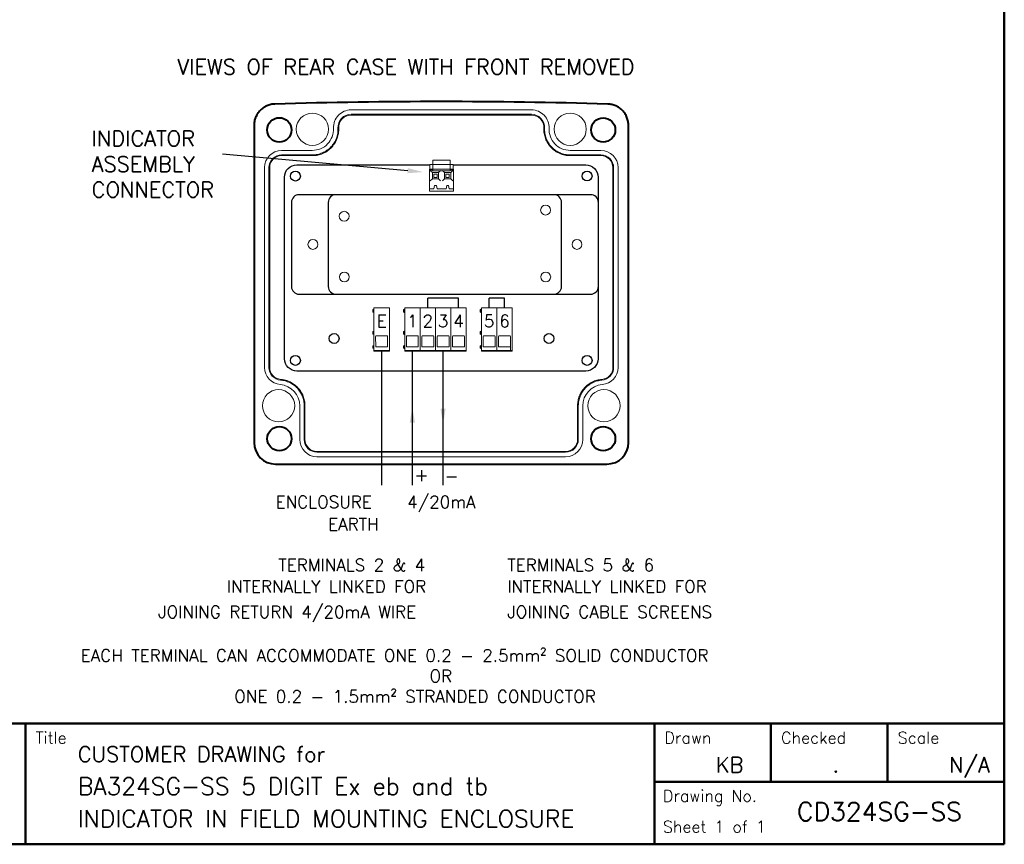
# Model space of a CAD drawing. Extents: x 0 to 391, y 0 to 275.
# Tile 13 of 14: x 224 to 385, y 6 to 141. Entities that reach past the tile are written whole.
import ezdxf

# ---------------------------------------------------------------- set-up
doc = ezdxf.new("R2010")
doc.units = 0
doc.header["$LTSCALE"] = 0.5
doc.header["$MEASUREMENT"] = 0
doc.layers.get('Defpoints').update_dxf_attribs({"color": 104, "lineweight": 0})
doc.layers.add('FORMAT', color=7, linetype='Continuous')
doc.layers.add('TEXT', color=5, linetype='Continuous')
doc.layers.add('OBJECT', color=1, linetype='Continuous', lineweight=50)
doc.styles.add('ROMANS', font='romans', dxfattribs={"height": 2.5})

# ---------------------------------------------------------------- blocks, each defined once
blk = doc.blocks.new('FORMAT A3 FIXED')
at = {"layer": 'FORMAT', "color": 1, "lineweight": 50}
for p, q in [((384.72, 6.5), (384.72, 268.44)), ((6.5, 26.16), (384.72, 26.16)), ((225.29, 26.16), (225.29, 6.5)), ((327.72, 26.16), (327.72, 6.5)), ((346.72, 26.16), (346.72, 16.66)), ((365.72, 26.16), (365.72, 16.66)), ((384.72, 16.66), (327.72, 16.66)), ((384.72, 6.5), (6.5, 6.5))]:
    blk.add_line(p, q, dxfattribs=at)
at = {"layer": 'OBJECT', "color": 1}
blk.add_line((279.15, 6.5), (25.5, 6.5), dxfattribs=at)
at = {"layer": 'FORMAT', "color": 7, "linetype": 'Continuous', "style": 'ROMANS'}
for s, p in [('Title', (226.93, 22.89)), ('Drawn', (329.36, 22.89)), ('Checked', (348.36, 22.89)), ('Scale', (367.36, 22.89)), ('Drawing No.', (329.13, 13.42))]:
    blk.add_text(s, height=1.9, dxfattribs=at).set_placement(p)

msp = doc.modelspace()

# ---------------------------------------------------------------- linework, layer by layer
at = {"linetype": 'Continuous', "lineweight": 0}
for p, q in [((307.71, 126.04), (278.32, 126.04)), ((278.32, 125.32), (307.71, 125.32)), ((307.71, 125.19), (278.32, 125.19)), ((272.01, 119.44), (267.02, 119.44)), ((267.02, 118.71), (272.02, 118.71)), ((275.14, 119.91), (275.14, 119.91)), ((310.9, 119.91), (310.9, 119.91)), ((314.01, 118.71), (319.02, 118.71)), ((319.02, 119.44), (314.02, 119.44)), ((272.02, 118.59), (267.02, 118.59)), ((319.02, 118.59), (314.01, 118.59)), ((264.22, 116.64), (264.22, 84.12)), ((264.94, 84.12), (264.94, 116.64)), ((265.07, 116.64), (265.07, 84.12)), ((320.97, 84.12), (320.97, 116.64)), ((321.09, 116.64), (321.09, 84.12)), ((321.82, 84.12), (321.82, 116.64)), ((269.97, 77.88), (269.97, 72.39)), ((270.69, 72.39), (270.69, 77.89)), ((270.82, 77.89), (270.82, 72.39)), ((315.22, 72.39), (315.22, 77.89)), ((315.34, 77.89), (315.34, 72.39)), ((316.07, 72.39), (316.07, 77.88)), ((272.77, 70.44), (313.27, 70.44)), ((313.27, 70.31), (272.77, 70.31)), ((272.77, 69.59), (313.27, 69.59))]:
    msp.add_line(p, q, dxfattribs=at)
at = {"linetype": 'Continuous', "lineweight": 40}
for p, q in [((262.52, 123.5), (262.52, 71.89)), ((323.52, 71.89), (323.52, 123.5)), ((266.02, 68.39), (320.01, 68.39))]:
    msp.add_line(p, q, dxfattribs=at)
at = {"lineweight": 9}
for p, q in [((291.17, 117.16), (294.96, 117.16)), ((291.17, 117.16), (291.17, 116.4)), ((291.65, 117.85), (294.47, 117.85)), ((291.65, 116.1), (291.65, 117.85)), ((294.47, 117.85), (294.47, 116.1)), ((294.96, 117.16), (294.96, 116.4)), ((291.11, 116.4), (291.11, 113.2)), ((291.11, 116.4), (295.02, 116.4)), ((291.11, 112.81), (291.11, 116.21)), ((291.11, 116.21), (291.65, 116.21)), ((291.23, 116.17), (291.57, 115.83)), ((291.57, 115.83), (291.57, 114.83)), ((292.57, 115.83), (291.57, 115.83)), ((294.47, 116.1), (291.65, 116.1)), ((291.8, 115.6), (292.34, 115.6)), ((291.8, 115.06), (291.8, 115.6)), ((292.34, 115.6), (292.34, 115.06)), ((292.91, 116.17), (292.57, 115.83)), ((292.57, 114.83), (292.57, 115.83)), ((293.21, 116.17), (293.55, 115.83)), ((293.55, 115.83), (293.55, 114.83)), ((294.55, 115.83), (293.55, 115.83)), ((293.78, 115.6), (294.32, 115.6)), ((293.78, 115.06), (293.78, 115.6)), ((294.32, 115.6), (294.32, 115.06)), ((294.47, 116.21), (295.01, 116.21)), ((294.89, 116.17), (294.55, 115.83)), ((294.55, 114.83), (294.55, 115.83)), ((295.01, 116.21), (295.01, 112.81)), ((295.02, 116.4), (295.02, 113.2)), ((291.57, 114.83), (291.23, 114.49)), ((291.57, 114.83), (292.57, 114.83)), ((292.34, 115.06), (291.8, 115.06)), ((292.57, 114.83), (292.91, 114.49)), ((293.55, 114.83), (293.21, 114.49)), ((293.55, 114.83), (294.55, 114.83)), ((294.32, 115.06), (293.78, 115.06)), ((294.55, 114.83), (294.89, 114.49)), ((291.11, 113.2), (291.8, 113.2)), ((295.01, 112.81), (291.11, 112.81)), ((291.8, 113.2), (291.9, 113.72)), ((291.9, 113.72), (292.23, 113.72)), ((292.23, 113.72), (292.34, 113.19)), ((292.33, 113.2), (293.78, 113.2)), ((292.34, 113.2), (293.79, 113.2)), ((293.79, 113.2), (293.9, 113.72)), ((293.9, 113.72), (294.22, 113.72)), ((294.22, 113.72), (294.33, 113.19)), ((294.33, 113.2), (295.02, 113.2)), ((281.86, 93.55), (281.96, 93.6)), ((281.86, 93.55), (281.86, 93.15)), ((281.86, 93.15), (281.96, 93.1)), ((281.86, 93.15), (281.86, 93.1)), ((281.86, 93.1), (281.96, 93.05)), ((282.06, 93.6), (281.96, 93.6)), ((281.96, 93.6), (281.96, 93.35)), ((281.96, 93.35), (281.96, 93.1)), ((282.06, 93.35), (281.96, 93.35)), ((281.96, 93.1), (282.06, 93.1)), ((281.96, 93.1), (281.96, 93.05)), ((281.96, 93.05), (282.06, 93.05)), ((282.06, 86.78), (282.06, 93.83)), ((282.06, 93.83), (284.56, 93.83)), ((282.06, 93.8), (284.56, 93.8)), ((284.56, 93.83), (284.56, 93.8)), ((284.56, 93.8), (284.56, 91.52)), ((286.86, 93.55), (286.96, 93.6)), ((286.86, 93.55), (286.86, 93.15)), ((286.86, 93.15), (286.96, 93.1)), ((286.86, 93.15), (286.86, 93.1)), ((286.86, 93.1), (286.96, 93.05)), ((287.06, 93.6), (286.96, 93.6)), ((286.96, 93.6), (286.96, 93.35)), ((286.96, 93.35), (286.96, 93.1)), ((287.06, 93.35), (286.96, 93.35)), ((286.96, 93.1), (287.06, 93.1)), ((286.96, 93.1), (286.96, 93.05)), ((286.96, 93.05), (287.06, 93.05)), ((287.06, 86.78), (287.06, 93.83)), ((287.06, 93.83), (289.56, 93.83)), ((287.06, 93.8), (289.56, 93.8)), ((289.56, 86.78), (289.56, 93.83)), ((289.56, 93.83), (292.06, 93.83)), ((289.56, 93.83), (289.56, 93.8)), ((289.56, 93.8), (292.06, 93.8)), ((289.56, 93.8), (289.56, 91.52)), ((292.06, 93.83), (292.06, 93.8)), ((292.06, 86.78), (292.06, 93.83)), ((292.06, 93.83), (294.56, 93.83)), ((292.06, 93.8), (292.06, 91.52)), ((292.06, 93.8), (294.56, 93.8)), ((294.56, 93.83), (294.56, 93.8)), ((294.56, 86.78), (294.56, 93.83)), ((294.56, 93.83), (297.06, 93.83)), ((294.56, 93.8), (294.56, 91.52)), ((294.56, 93.8), (297.06, 93.8)), ((297.06, 93.83), (297.06, 93.8)), ((297.06, 93.8), (297.06, 91.52)), ((299.36, 93.55), (299.46, 93.6)), ((299.36, 93.55), (299.36, 93.15)), ((299.36, 93.15), (299.46, 93.1)), ((299.36, 93.15), (299.36, 93.1)), ((299.36, 93.1), (299.46, 93.05)), ((299.56, 93.6), (299.46, 93.6)), ((299.46, 93.6), (299.46, 93.35)), ((299.46, 93.35), (299.46, 93.1)), ((299.56, 93.35), (299.46, 93.35)), ((299.46, 93.1), (299.56, 93.1)), ((299.46, 93.1), (299.46, 93.05)), ((299.46, 93.05), (299.56, 93.05)), ((299.56, 86.78), (299.56, 93.83)), ((299.56, 93.83), (302.06, 93.83)), ((299.56, 93.8), (302.06, 93.8)), ((302.06, 86.78), (302.06, 93.83)), ((302.06, 93.83), (304.56, 93.83)), ((302.06, 93.83), (302.06, 93.8)), ((302.06, 93.8), (304.56, 93.8)), ((302.06, 93.8), (302.06, 91.52)), ((304.56, 93.83), (304.56, 93.8)), ((304.56, 93.8), (304.56, 91.52)), ((284.56, 91.52), (284.56, 90.52)), ((297.06, 91.52), (297.06, 90.52)), ((302.06, 91.52), (302.06, 90.52)), ((304.56, 91.52), (304.56, 90.52)), ((281.86, 89.95), (281.96, 90)), ((281.86, 89.95), (281.86, 89.55)), ((282.06, 90), (281.96, 90)), ((281.96, 90), (281.96, 89.75)), ((284.56, 90.52), (284.56, 89.68)), ((286.86, 89.95), (286.96, 90)), ((286.86, 89.95), (286.86, 89.55)), ((287.06, 90), (286.96, 90)), ((286.96, 90), (286.96, 89.75)), ((297.06, 90.52), (297.06, 89.68)), ((299.36, 89.95), (299.46, 90)), ((299.36, 89.95), (299.36, 89.55)), ((299.56, 90), (299.46, 90)), ((299.46, 90), (299.46, 89.75)), ((302.06, 90.52), (302.06, 89.68)), ((304.56, 90.52), (304.56, 89.68)), ((281.86, 89.55), (281.96, 89.5)), ((281.96, 89.75), (281.96, 89.5)), ((282.06, 89.75), (281.96, 89.75)), ((281.96, 89.5), (282.06, 89.5)), ((284.56, 89.68), (284.56, 88.74)), ((284.56, 88.74), (284.56, 88.65)), ((284.56, 88.65), (284.56, 86.87)), ((286.86, 89.55), (286.96, 89.5)), ((286.96, 89.75), (286.96, 89.5)), ((287.06, 89.75), (286.96, 89.75)), ((286.96, 89.5), (287.06, 89.5)), ((289.56, 88.65), (289.56, 86.87)), ((292.06, 88.65), (292.06, 86.87)), ((294.56, 88.65), (294.56, 86.87)), ((297.06, 89.68), (297.06, 88.74)), ((297.06, 88.74), (297.06, 88.65)), ((297.06, 88.65), (297.06, 86.87)), ((299.36, 89.55), (299.46, 89.5)), ((299.46, 89.75), (299.46, 89.5)), ((299.56, 89.75), (299.46, 89.75)), ((299.46, 89.5), (299.56, 89.5)), ((302.06, 89.68), (302.06, 88.74)), ((302.06, 88.74), (302.06, 88.65)), ((302.06, 88.65), (302.06, 86.87)), ((304.28, 88.65), (304.28, 86.94)), ((304.28, 88.65), (304.28, 88.65)), ((304.56, 89.68), (304.56, 88.74)), ((304.56, 88.74), (304.56, 88.65)), ((304.56, 88.65), (304.56, 86.87)), ((281.86, 87.65), (281.96, 87.7)), ((281.86, 87.65), (281.86, 87.25)), ((281.86, 87.25), (281.96, 87.2)), ((282.06, 87.7), (281.96, 87.7)), ((281.96, 87.7), (281.96, 87.45)), ((281.96, 87.45), (281.96, 87.2)), ((282.06, 87.45), (281.96, 87.45)), ((281.96, 87.2), (282.06, 87.2)), ((282.06, 86.87), (284.56, 86.87)), ((282.06, 86.78), (284.56, 86.78)), ((284.56, 86.87), (284.56, 86.78)), ((286.86, 87.65), (286.96, 87.7)), ((286.86, 87.65), (286.86, 87.25)), ((286.86, 87.25), (286.96, 87.2)), ((287.06, 87.7), (286.96, 87.7)), ((286.96, 87.7), (286.96, 87.45)), ((286.96, 87.45), (286.96, 87.2)), ((287.06, 87.45), (286.96, 87.45)), ((286.96, 87.2), (287.06, 87.2)), ((287.06, 86.87), (289.56, 86.87)), ((287.06, 86.78), (289.56, 86.78)), ((289.56, 86.87), (292.06, 86.87)), ((289.56, 86.87), (289.56, 86.78)), ((289.56, 86.78), (292.06, 86.78)), ((292.06, 86.87), (292.06, 86.78)), ((292.06, 86.87), (294.56, 86.87)), ((292.06, 86.78), (294.56, 86.78)), ((294.56, 86.87), (294.56, 86.78)), ((294.56, 86.87), (297.06, 86.87)), ((294.56, 86.78), (297.06, 86.78)), ((297.06, 86.87), (297.06, 86.78)), ((299.36, 87.65), (299.46, 87.7)), ((299.36, 87.65), (299.36, 87.25)), ((299.36, 87.25), (299.46, 87.2)), ((299.56, 87.7), (299.46, 87.7)), ((299.46, 87.7), (299.46, 87.45)), ((299.46, 87.45), (299.46, 87.2)), ((299.56, 87.45), (299.46, 87.45)), ((299.46, 87.2), (299.56, 87.2)), ((299.56, 86.87), (302.06, 86.87)), ((299.56, 86.78), (302.06, 86.78)), ((302.06, 86.87), (304.56, 86.87)), ((302.06, 86.87), (302.06, 86.78)), ((302.06, 86.78), (304.56, 86.78)), ((304.56, 86.87), (304.56, 86.78))]:
    msp.add_line(p, q, dxfattribs=at)
for points in [[(269.49, 83.53, -0.414799), (267.49, 85.53), (267.49, 115.1, -0.414214), (269.49, 117.1), (291.17, 117.1)], [(294.96, 117.1), (316.55, 117.1, -0.414214), (318.55, 115.1), (318.55, 85.53, -0.414214), (316.55, 83.53), (269.49, 83.53)]]:
    msp.add_lwpolyline(points, format="xyb")
for points in [[(317.36, 112.24), (269.86, 112.24, 0.414214), (268.61, 110.99), (268.61, 97.29, 0.414214), (269.86, 96.04), (317.36, 96.04, 0.414214), (318.61, 97.29), (318.61, 110.99, 0.414214)], [(311.36, 112.24), (275.86, 112.24, 0.414214), (274.61, 110.99), (274.61, 97.29, 0.414214), (275.86, 96.04), (311.36, 96.04, 0.414214), (312.61, 97.29), (312.61, 110.99, 0.414214)]]:
    msp.add_lwpolyline(points, format="xyb", close=True)
for points in [[(282.34, 87.45), (282.33, 89.15), (282.33, 89.15), (282.34, 87.45), (284.28, 87.45), (284.28, 87.45), (284.28, 89.15), (284.24, 89.24), (284.24, 89.27), (282.38, 89.27), (282.38, 89.24), (282.33, 89.15)], [(287.34, 87.45), (287.33, 89.15), (287.33, 89.15), (287.34, 87.45), (289.28, 87.45), (289.28, 87.45), (289.28, 89.15), (289.24, 89.24), (289.24, 89.27), (287.38, 89.27), (287.38, 89.24), (287.33, 89.15)], [(289.84, 87.45), (289.83, 89.15), (289.83, 89.15), (289.84, 87.45), (291.78, 87.45), (291.78, 87.45), (291.78, 89.15), (291.74, 89.24), (291.74, 89.27), (289.88, 89.27), (289.88, 89.24), (289.83, 89.15)], [(292.34, 87.45), (292.33, 89.15), (292.33, 89.15), (292.34, 87.45), (294.28, 87.45), (294.28, 87.45), (294.28, 89.15), (294.24, 89.24), (294.24, 89.27), (292.38, 89.27), (292.38, 89.24), (292.33, 89.15)], [(294.84, 87.45), (294.83, 89.15), (294.83, 89.15), (294.84, 87.45), (296.78, 87.45), (296.78, 87.45), (296.78, 89.15), (296.74, 89.24), (296.74, 89.27), (294.88, 89.27), (294.88, 89.24), (294.83, 89.15)], [(299.84, 87.45), (299.83, 89.15), (299.83, 89.15), (299.84, 87.45), (301.78, 87.45), (301.78, 87.45), (301.78, 89.15), (301.74, 89.24), (301.74, 89.27), (299.88, 89.27), (299.88, 89.24), (299.83, 89.15)], [(302.34, 87.45), (302.33, 89.15), (302.33, 89.15), (302.34, 87.45), (304.28, 87.45), (304.28, 87.45), (304.28, 89.15), (304.24, 89.24), (304.24, 89.27), (302.38, 89.27), (302.38, 89.24), (302.33, 89.15)]]:
    msp.add_lwpolyline(points, dxfattribs=at)
at = {"linetype": 'Continuous', "lineweight": 0}
for centre in [(272.02, 122.89), (314.02, 122.89), (266.52, 77.89), (319.52, 77.89)]:
    msp.add_circle(centre, 2.62, dxfattribs=at)
at = {"linetype": 'Continuous', "lineweight": 40}
for centre, radius in [((266.65, 122.78), 1.98), ((319.39, 122.78), 1.97), ((266.65, 72.52), 1.97), ((319.39, 72.52), 1.97)]:
    msp.add_circle(centre, radius, dxfattribs=at)
at = {"linetype": 'ByBlock'}
for centre in [(269.27, 115.26), (316.77, 115.27), (275.56, 88.83), (310.56, 88.83), (269.27, 85.26), (316.77, 85.26)]:
    msp.add_circle(centre, 0.8, dxfattribs=at)
at = {"linetype": 'Continuous', "lineweight": 40}
for centre, radius, start, end in [((293.02, -803.11), 930.5, 88.33067, 91.66933), ((273.61, 118.88), 0.0265, 21.1074, 22.2749)]:
    msp.add_arc(centre, radius, start, end, dxfattribs=at)
at = {"linetype": 'Continuous', "lineweight": 0}
for centre, radius, start, end in [((278.32, 123.18), 2.86, 90, 182.5804), ((278.32, 123.18), 2.14, 90, 182.6872), ((278.32, 123.18), 2.01, 90, 182.6872), ((307.71, 123.18), 2.86, 357.4196, 90), ((307.71, 123.18), 2.14, 357.3128, 90), ((307.71, 123.18), 2.01, 357.3128, 90), ((272.01, 122.89), 3.45, 270, 2.5804), ((309.73, 122.45), 0.00208, 19.8701, 43.7192), ((309.72, 122.49), 0.0474, 275.2007, 275.653), ((314.02, 122.89), 3.45, 177.4196, 270), ((275.7, 120.63), 0.0438, 237.0215, 237.8223), ((267.02, 116.64), 2.8, 90, 180), ((267.02, 116.64), 2.07, 90, 180), ((274.36, 119.26), 0.143, 35.035, 35.2851), ((311.53, 119.36), 0.031, 324.1216, 325.2791), ((312.34, 118.91), 0.0237, 155.1937, 156.5274), ((319.02, 116.64), 2.8, 0, 90), ((319.02, 116.64), 2.07, 0, 90), ((267.02, 116.64), 1.95, 90, 180), ((319.02, 116.64), 1.95, 0, 90), ((267.02, 84.12), 2.8, 180, 265.3666), ((267.02, 84.12), 2.07, 180, 265.4735), ((267.02, 84.12), 1.95, 180, 265.4735), ((319.02, 84.12), 1.95, 274.5265, 0), ((319.02, 84.12), 2.07, 274.5265, 0), ((319.02, 84.12), 2.8, 274.6334, 0), ((267.53, 82.08), 0.0115, 342.1959, 345.7916), ((267.53, 82.08), 0.0104, 353.6748, 356.5617), ((268.25, 81.84), 0.00381, 159.3055, 167.6993), ((266.51, 77.88), 3.46, 0, 85.3666), ((319.52, 77.88), 3.46, 94.6334, 180), ((272.77, 72.39), 2.8, 180, 270), ((272.77, 72.39), 2.07, 180, 270), ((272.77, 72.39), 1.95, 180, 270), ((313.27, 72.39), 2.07, 270, 0), ((313.27, 72.39), 2.8, 270, 0), ((313.27, 72.39), 1.95, 270, 0)]:
    msp.add_arc(centre, radius, start, end, dxfattribs=at)
at = {"linetype": 'Continuous', "lineweight": 40}
for centre, major_axis, start_param, end_param in [((266.02, 71.89), (-3.5, 0), 0, 1.570796), ((320.01, 71.89), (3.5, 0), 4.712389, 6.283185)]:
    msp.add_ellipse(centre, major_axis=major_axis, ratio=0.99863, start_param=start_param, end_param=end_param, dxfattribs=at)
for points, knots in [([(265.91, 126.99), (265.69, 126.99), (265.46, 126.96), (265.14, 126.89), (265.03, 126.86), (264.81, 126.79), (264.71, 126.74), (264.4, 126.61), (264.2, 126.5), (263.84, 126.24), (263.66, 126.1), (263.35, 125.78), (263.21, 125.6), (263.03, 125.32), (262.97, 125.22), (262.86, 125.02), (262.82, 124.92), (262.69, 124.61), (262.63, 124.4), (262.54, 123.95), (262.52, 123.73), (262.52, 123.5)], [0, 0, 0, 0, 0.125, 0.125, 0.1875, 0.1875, 0.25, 0.25, 0.375, 0.375, 0.5, 0.5, 0.625, 0.625, 0.6875, 0.6875, 0.75, 0.75, 0.875, 0.875, 1, 1, 1, 1]), ([(323.52, 123.5), (323.52, 123.73), (323.5, 123.95), (323.43, 124.28), (323.41, 124.39), (323.34, 124.6), (323.3, 124.71), (323.18, 125.02), (323.07, 125.22), (322.83, 125.6), (322.69, 125.77), (322.38, 126.1), (322.21, 126.24), (321.93, 126.43), (321.83, 126.49), (321.64, 126.6), (321.54, 126.65), (321.23, 126.79), (321.02, 126.86), (320.58, 126.96), (320.35, 126.99), (320.12, 126.99)], [0, 0, 0, 0, 0.125, 0.125, 0.1875, 0.1875, 0.25, 0.25, 0.375, 0.375, 0.5, 0.5, 0.625, 0.625, 0.6875, 0.6875, 0.75, 0.75, 0.875, 0.875, 1, 1, 1, 1]), ([(276.19, 121.79), (276.19, 121.79), (276.19, 121.8), (276.19, 121.8), (276.19, 121.8), (276.19, 121.8), (276.19, 121.8)], [0, 0, 0, 0, 0.0000174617, 0.0000174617, 0.0000174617, 0.00002389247, 0.00002389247, 0.00002389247, 0.00002389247])]:
    msp.add_open_spline(points, degree=3, knots=knots, dxfattribs=at)
at = {"linetype": 'Continuous', "lineweight": 0}
for points, knots in [([(276.31, 123.08), (276.32, 123.01), (276.32, 122.94), (276.32, 122.79), (276.32, 122.72), (276.3, 122.51), (276.27, 122.22), (276.22, 121.94), (276.14, 121.66), (276.1, 121.52), (275.95, 121.11), (275.82, 120.85), (275.59, 120.48), (275.51, 120.36), (275.33, 120.13), (275.23, 120.02), (274.94, 119.71), (274.72, 119.52), (274.24, 119.19), (273.99, 119.05), (273.59, 118.88), (273.45, 118.83), (273.18, 118.74), (273.03, 118.71), (272.61, 118.62), (272.32, 118.59), (272.02, 118.59)], [0, 0, 0, 0, 0.03125, 0.03125, 0.0625, 0.0625, 0.125, 0.1875, 0.1875, 0.25, 0.25, 0.375, 0.375, 0.4375, 0.4375, 0.5, 0.5, 0.625, 0.625, 0.75, 0.75, 0.8125, 0.8125, 0.875, 0.875, 1, 1, 1, 1]), ([(272.02, 118.71), (272.31, 118.71), (272.59, 118.74), (273, 118.83), (273.14, 118.86), (273.41, 118.95), (273.54, 119), (273.93, 119.16), (274.17, 119.3), (274.64, 119.62), (274.85, 119.8), (275.14, 120.11), (275.23, 120.21), (275.4, 120.44), (275.49, 120.55), (275.71, 120.91), (275.83, 121.16), (275.98, 121.55), (276.02, 121.69), (276.09, 121.96), (276.12, 122.1), (276.19, 122.52), (276.2, 122.8), (276.19, 123.08)], [0, 0, 0, 0, 0.125, 0.125, 0.1875, 0.1875, 0.25, 0.25, 0.375, 0.375, 0.5, 0.5, 0.5625, 0.5625, 0.625, 0.625, 0.75, 0.75, 0.8125, 0.8125, 0.875, 0.875, 1, 1, 1, 1]), ([(314.01, 118.59), (313.94, 118.59), (313.87, 118.59), (313.72, 118.6), (313.65, 118.6), (313.43, 118.62), (313.15, 118.67), (312.87, 118.74), (312.59, 118.83), (312.46, 118.88), (312.06, 119.05), (311.8, 119.19), (311.45, 119.43), (311.33, 119.52), (311.11, 119.71), (311.01, 119.81), (310.71, 120.12), (310.53, 120.35), (310.22, 120.85), (310.09, 121.1), (309.94, 121.51), (309.9, 121.65), (309.82, 121.93), (309.79, 122.07), (309.72, 122.5), (309.71, 122.79), (309.72, 123.08)], [0, 0, 0, 0, 0.03125, 0.03125, 0.0625, 0.0625, 0.125, 0.1875, 0.1875, 0.25, 0.25, 0.375, 0.375, 0.4375, 0.4375, 0.5, 0.5, 0.625, 0.625, 0.75, 0.75, 0.8125, 0.8125, 0.875, 0.875, 1, 1, 1, 1]), ([(309.85, 123.08), (309.83, 122.8), (309.85, 122.51), (309.91, 122.1), (309.94, 121.96), (310.02, 121.68), (310.06, 121.55), (310.2, 121.16), (310.33, 120.91), (310.63, 120.43), (310.8, 120.21), (311.09, 119.9), (311.19, 119.8), (311.41, 119.62), (311.52, 119.53), (311.87, 119.29), (312.11, 119.16), (312.5, 118.99), (312.63, 118.94), (312.9, 118.86), (313.04, 118.83), (313.45, 118.74), (313.73, 118.71), (314.01, 118.71)], [0, 0, 0, 0, 0.125, 0.125, 0.1875, 0.1875, 0.25, 0.25, 0.375, 0.375, 0.5, 0.5, 0.5625, 0.5625, 0.625, 0.625, 0.75, 0.75, 0.8125, 0.8125, 0.875, 0.875, 1, 1, 1, 1]), ([(270.69, 77.89), (270.69, 78.03), (270.69, 78.16), (270.66, 78.42), (270.64, 78.54), (270.57, 78.93), (270.5, 79.18), (270.31, 79.66), (270.19, 79.89), (269.92, 80.33), (269.76, 80.53), (269.5, 80.82), (269.41, 80.91), (269.21, 81.09), (269.11, 81.17), (268.8, 81.4), (268.58, 81.53), (268.23, 81.7), (268.11, 81.75), (267.87, 81.85), (267.74, 81.88), (267.37, 81.99), (267.11, 82.03), (266.85, 82.05)], [0, 0, 0, 0, 0.0625, 0.0625, 0.125, 0.125, 0.25, 0.25, 0.375, 0.375, 0.5, 0.5, 0.5625, 0.5625, 0.625, 0.625, 0.75, 0.75, 0.8125, 0.8125, 0.875, 0.875, 1, 1, 1, 1]), ([(266.86, 82.18), (266.93, 82.17), (267, 82.16), (267.13, 82.15), (267.2, 82.14), (267.39, 82.1), (267.65, 82.04), (267.91, 81.96), (268.16, 81.87), (268.28, 81.82), (268.64, 81.64), (268.87, 81.5), (269.19, 81.27), (269.29, 81.18), (269.49, 81), (269.59, 80.91), (269.86, 80.61), (270.02, 80.4), (270.3, 79.95), (270.43, 79.71), (270.62, 79.21), (270.69, 78.96), (270.79, 78.43), (270.82, 78.16), (270.82, 77.89)], [0, 0, 0, 0, 0.03125, 0.03125, 0.0625, 0.0625, 0.125, 0.1875, 0.1875, 0.25, 0.25, 0.375, 0.375, 0.4375, 0.4375, 0.5, 0.5, 0.625, 0.625, 0.75, 0.75, 0.875, 0.875, 1, 1, 1, 1]), ([(315.22, 77.89), (315.22, 77.96), (315.22, 78.03), (315.23, 78.16), (315.23, 78.23), (315.25, 78.43), (315.29, 78.69), (315.35, 78.95), (315.42, 79.21), (315.46, 79.33), (315.61, 79.71), (315.73, 79.95), (315.94, 80.28), (316.02, 80.39), (316.18, 80.61), (316.27, 80.71), (316.54, 81), (316.73, 81.18), (317.16, 81.5), (317.39, 81.64), (317.87, 81.87), (318.12, 81.97), (318.64, 82.11), (318.9, 82.15), (319.17, 82.18)], [0, 0, 0, 0, 0.03125, 0.03125, 0.0625, 0.0625, 0.125, 0.1875, 0.1875, 0.25, 0.25, 0.375, 0.375, 0.4375, 0.4375, 0.5, 0.5, 0.625, 0.625, 0.75, 0.75, 0.875, 0.875, 1, 1, 1, 1]), ([(319.18, 82.05), (319.05, 82.04), (318.92, 82.02), (318.67, 81.98), (318.54, 81.95), (318.16, 81.85), (317.92, 81.76), (317.46, 81.53), (317.23, 81.4), (316.82, 81.09), (316.62, 80.91), (316.36, 80.63), (316.28, 80.53), (316.12, 80.32), (316.04, 80.22), (315.84, 79.89), (315.72, 79.66), (315.58, 79.29), (315.54, 79.17), (315.47, 78.92), (315.44, 78.79), (315.37, 78.41), (315.34, 78.16), (315.34, 77.89)], [0, 0, 0, 0, 0.0625, 0.0625, 0.125, 0.125, 0.25, 0.25, 0.375, 0.375, 0.5, 0.5, 0.5625, 0.5625, 0.625, 0.625, 0.75, 0.75, 0.8125, 0.8125, 0.875, 0.875, 1, 1, 1, 1])]:
    msp.add_open_spline(points, degree=3, knots=knots, dxfattribs=at)
for points in [[(309.73, 122.45), (309.73, 122.45), (309.73, 122.45), (309.73, 122.44)], [(309.73, 122.44), (309.73, 122.45), (309.73, 122.45), (309.73, 122.45)]]:
    msp.add_open_spline(points, degree=3, dxfattribs=at)
msp.add_point((293.02, 68.39), dxfattribs=at)
at = {"layer": 'Defpoints', "linetype": 'ByBlock'}
for centre in [(277.2, 108.73), (310, 109.73), (272.11, 104.14), (315.11, 104.14), (277.24, 98.84), (310.04, 98.84)]:
    msp.add_circle(centre, 0.8, dxfattribs=at)
at = {"layer": 'Defpoints', "linetype": 'Continuous', "lineweight": 0}
msp.add_arc((313.2, 118.65), 0.0563, 166.5085, 166.9546, dxfattribs=at)
at = {"layer": 'Defpoints', "linetype": 'Continuous', "lineweight": 40}
msp.add_open_spline([(317.19, 118.58), (317.19, 118.58), (317.19, 118.58), (317.19, 118.58), (317.19, 118.58), (317.19, 118.58), (317.19, 118.58)], degree=3, knots=[0, 0, 0, 0, 0.00001089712, 0.00001089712, 0.00001089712, 0.00001785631, 0.00001785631, 0.00001785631, 0.00001785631], dxfattribs=at)
at = {"layer": 'TEXT'}
for p, q in [((287.55, 116.14), (257.41, 118.81)), ((290.81, 93.83), (290.81, 95.37)), ((295.81, 95.37), (290.81, 95.37)), ((295.81, 93.83), (295.81, 95.37)), ((303.31, 95.37), (300.81, 95.37)), ((300.81, 93.83), (300.81, 95.37)), ((303.31, 93.83), (303.31, 95.37)), ((283.31, 64.96), (283.31, 86.78)), ((288.31, 64.96), (288.31, 86.78)), ((293.31, 64.96), (293.31, 86.78))]:
    msp.add_line(p, q, dxfattribs=at)
for points in [[(287.58, 116.56), (290.04, 115.92), (287.51, 115.73)], [(287.89, 75.15), (288.73, 75.15), (288.31, 77.65)], [(293.73, 77.43), (292.89, 77.43), (293.31, 74.93)]]:
    msp.add_solid(points, dxfattribs=at)

# ---------------------------------------------------------------- block references
at = {"color": 0}
msp.add_blockref('FORMAT A3 FIXED', (0, 0), dxfattribs=at)

# ---------------------------------------------------------------- texts
at = {"layer": 'FORMAT', "color": 7, "linetype": 'Continuous', "style": 'ROMANS'}
for s, height, p in [('N/A', 2.5, (375.74, 18.2)), ('KB', 2.5, (337.74, 18.2)), ('.', 2.5, (356.74, 18.2)), ('Sheet 1 of 1', 1.9, (329.13, 8.4))]:
    msp.add_text(s, height=height, dxfattribs=at).set_placement(p)
at = {"layer": 'FORMAT', "lineweight": 40, "style": 'ROMANS'}
msp.add_text('CD324SG-SS', height=3, dxfattribs=at).set_placement((350.95, 10.33))
at = {"layer": 'TEXT', "style": 'ROMANS'}
for s, height, p in [('+', 2.08, (288.65, 65.61)), ('-', 2.08, (293.55, 65.42)), ('ENCLOSURE', 2, (266.03, 61.22)), ('4/20mA', 2, (287.45, 61.22)), ('EARTH', 2, (274.59, 57.6)), ('TERMINALS 2 & 4', 2, (266.49, 50.95)), ('TERMINALS 5 & 6', 2, (303.77, 50.95)), ('INTERNALLY LINKED FOR ', 2, (258.08, 47.46)), ('INTERNALLY LINKED FOR ', 2, (303.77, 47.46)), ('JOINING RETURN 4/20mA WIRE', 2, (246.91, 43.32)), ('JOINING CABLE SCREENS', 2, (303.77, 43.32)), ('CUSTOMER DRAWING for  ', 2.5, (233.82, 19.91)), ('BA324SG-SS 5 DIGIT Ex eb and tb', 2.8, (233.82, 14.55)), ('INDICATOR IN FIELD MOUNTING ENCLOSURE', 2.8, (233.82, 9.27))]:
    msp.add_text(s, height=height, dxfattribs=at).set_placement(p)
at = {"layer": 'TEXT', "attachment_point": 1, "style": 'ROMANS'}
for s, insert, char_height, width in [('{VIEWS OF REAR CASE WITH FRONT REMOVED}', (250.04, 134.3), 2.5, 137.8957), ('{INDICATOR\\PASSEMBLY\\PCONNECTOR}', (236.08, 122.64), 2.5, 137.8957), ('{\\pxqc;E}', (281.5, 92.66), 2, 3.6382), ('{\\pxqc;1}', (286.5, 92.66), 2, 3.6382), ('{\\pxqc;2}', (289, 92.66), 2, 3.6382), ('{\\pxqc;3}', (291.5, 92.66), 2, 3.6382), ('{\\pxqc;4}', (294, 92.66), 2, 3.6382), ('{\\pxqc;5}', (299, 92.66), 2, 3.6382), ('{\\pxqc;6}', (301.5, 92.66), 2, 3.6382), ('\\pi15.07155;EACH TERMINAL CAN ACCOMMODATE ONE 0.2 - 2.5mm² SOLID CONDUCTOR\\P\\pi71.88702;OR\\P\\pi40.07750;ONE 0.2 - 1.5mm² STRANDED CONDUCTOR', (219.22, 38.23), 2, 147.286)]:
    msp.add_mtext(s, dxfattribs=dict(at, insert=insert, char_height=char_height, width=width))

doc.saveas('drawing.dxf')
